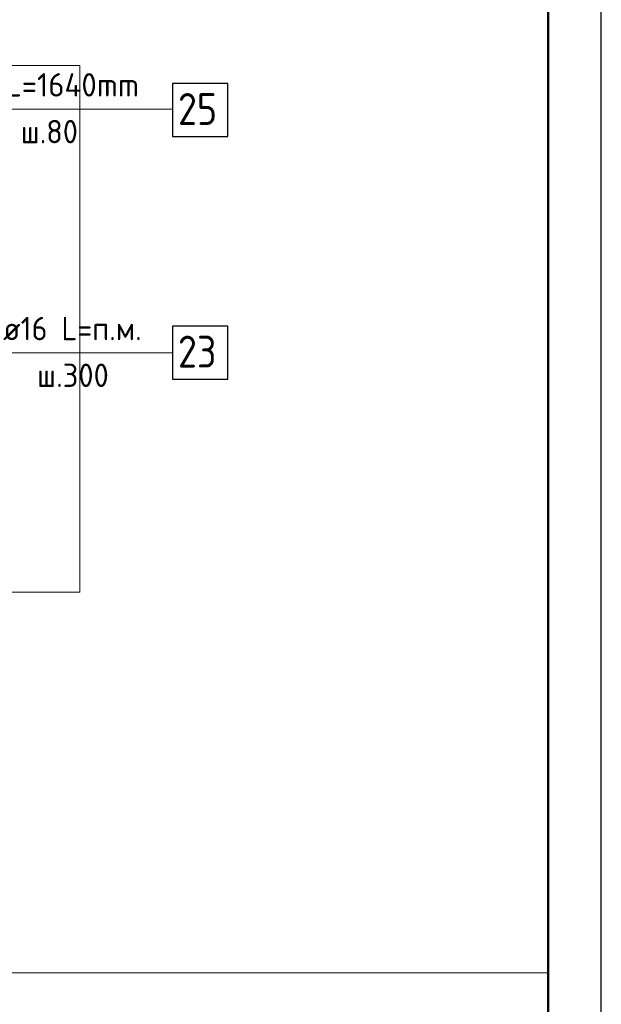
# Model space of a CAD drawing. Header units: millimetres. Extents: x 0 to 42000, y 0 to 29700.
# Tile 11 of 12: x 36527 to 42000, y 11225 to 20491. Entities that reach past the tile are written whole.
import ezdxf

# ---------------------------------------------------------------- set-up
doc = ezdxf.new("R2010")
doc.units = ezdxf.units.MM
for name, color, linetype, lineweight in [('S1 Продольная арматура', 7, 'Continuous', 35), ('Standard', 7, 'Continuous', 25), ('Позиционная метка линия выноска', 7, 'Continuous', 13)]:
    doc.layers.add(name, color=color, linetype=linetype, lineweight=lineweight)
doc.layers.add('Хомут', color=7, linetype='Continuous', lineweight=25, true_color=0x6e3c1e)
doc.styles.add('ISOCPEUR', font='txt')

msp = doc.modelspace()

# ---------------------------------------------------------------- linework, layer by layer
at = {"layer": 'S1 Продольная арматура', "color": 7, "linetype": 'Continuous', "lineweight": 25, "transparency": 33554687}
msp.add_lwpolyline([(37966.3, 17107.4), (38486.3, 17107.4), (38486.3, 17607.4), (37966.3, 17607.4), (37966.3, 17107.4)], dxfattribs=at)
at = {"layer": 'Standard', "color": 7, "linetype": 'Continuous', "lineweight": 35, "transparency": 33554687}
msp.add_line((41500, 27200), (41500, 20100), dxfattribs=at)
at = {"layer": 'Standard', "color": 7, "linetype": 'Continuous', "lineweight": 25, "transparency": 33554687}
msp.add_lwpolyline([(0, 0), (42000, 0), (42000, 29700), (0, 29700), (0, 0)], close=True, dxfattribs=at)
at = {"layer": 'Standard', "color": 7, "linetype": 'Continuous', "lineweight": 50, "transparency": 33554687}
msp.add_lwpolyline([(2000, 29200), (41500, 29200), (41500, 500), (2000, 500), (2000, 29200)], close=True, dxfattribs=at)
at = {"layer": 'Standard', "color": 7, "linetype": 'Continuous', "lineweight": 13, "transparency": 33554687}
msp.add_lwpolyline([(41500, 29200), (23822.3, 29200), (23822.3, 11522.3), (41500, 11522.3), (41500, 29200)], dxfattribs=at)
at = {"layer": 'Standard', "color": 254, "linetype": 'Continuous', "lineweight": 18, "true_color": 0xc4c4ff, "transparency": 33554687}
msp.add_lwpolyline([(26445.9, 15103.6), (37092, 15103.6), (37092, 20061.2), (26445.9, 20061.2), (26445.9, 15103.6)], dxfattribs=at)
at = {"layer": 'Позиционная метка линия выноска', "color": 7, "linetype": 'Continuous', "lineweight": 13, "transparency": 33554687}
msp.add_line((35349.7, 17357.4), (37966.3, 17357.4), dxfattribs=at)
msp.add_lwpolyline([(37966.3, 19650.7), (34012.4, 19650.7), (34012.4, 18117.4)], dxfattribs=at)
at = {"layer": 'Хомут', "color": 7, "linetype": 'Continuous', "lineweight": 25, "transparency": 33554687}
msp.add_lwpolyline([(37966.3, 19390.7), (38486.3, 19390.7), (38486.3, 19890.7), (37966.3, 19890.7), (37966.3, 19390.7)], dxfattribs=at)

# ---------------------------------------------------------------- texts
at = {"layer": 'S1 Продольная арматура', "color": 7, "linetype": 'Continuous', "lineweight": 13, "transparency": 33554687, "attachment_point": 7, "style": 'ISOCPEUR'}
for s, insert, char_height, width in [('\\W0.94;ø16 L=п.м. ', (36370.3, 17474.7), 220, 1599.154), ('\\W0.87;23', (38016.3, 17217.4), 300, 550.811), ('\\W0.95;ш.300 ', (36689.3, 17034.7), 220, 962.122)]:
    msp.add_mtext(s, dxfattribs=dict(at, insert=insert, char_height=char_height, width=width))
at = {"layer": 'Хомут', "color": 7, "linetype": 'Continuous', "lineweight": 13, "transparency": 33554687, "attachment_point": 7, "style": 'ISOCPEUR'}
for s, insert, char_height, width in [('\\W0.96;ø8 L=1640mm ', (35931.8, 19768.1), 220, 2018.394), ('\\W0.87;25', (38016.3, 19500.7), 300, 550.811), ('\\W0.94;ш.80 ', (36536.8, 19328.1), 220, 807.156)]:
    msp.add_mtext(s, dxfattribs=dict(at, insert=insert, char_height=char_height, width=width))

doc.saveas('drawing.dxf')
